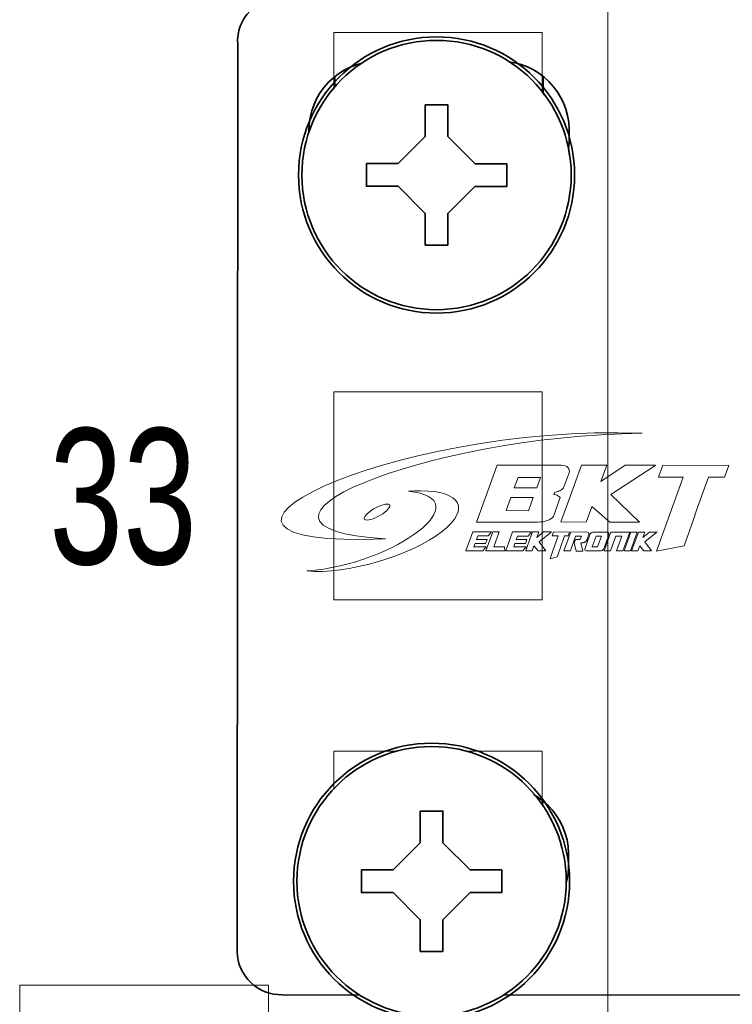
# Model space of a CAD drawing. Header units: millimetres. Extents: x 284 to 42354, y 172 to 67105.
# Tile 15 of 43: x 6023 to 6386, y 20254 to 20755. Entities that reach past the tile are written whole.
import ezdxf
from ezdxf.enums import TextEntityAlignment as Align

# ---------------------------------------------------------------- set-up
doc = ezdxf.new("R2010")
doc.units = ezdxf.units.MM
for name, color, linetype, lineweight in [('2DE_BKT_pp', 7, 'Continuous', 35), ('2DE_OBJ_BKT-pp', 93, 'Continuous', 25), ('2DE_TXT', 53, 'Continuous', 15), ('CP_DETAL', 33, 'Continuous', 9)]:
    doc.layers.add(name, color=color, linetype=linetype, lineweight=lineweight)
doc.layers.add('BKT_LOGO', color=5, linetype='Continuous')
doc.layers.add('CP_WIPEOUT', color=7, linetype='Continuous')
doc.styles.add('CP_ATTR', font='ARIAL.TTF')
doc.styles.get("Standard").update_dxf_attribs({"font": 'arial.ttf'})

# ---------------------------------------------------------------- blocks, each defined once
blk = doc.blocks.new('2d_bkt_switchward_1_08_52m2dvd')
at = {"layer": 'CP_DETAL'}
for points in [[(75, 60), (75, 1930), (75, 1930)], [(62.9, 1516.95), (72.1, 1516.95), (72.1, 1526.15), (62.9, 1526.15), (62.9, 1516.95)], [(62.9, 1501.075), (72.1, 1501.075), (72.1, 1510.275), (62.9, 1510.275), (62.9, 1501.075)], [(62.9, 1485.2), (72.1, 1485.2), (72.1, 1494.4), (62.9, 1494.4), (62.9, 1485.2)], [(49.011, 1484.05), (60.011, 1484.05), (60.011, 1482.85), (49.011, 1482.85), (49.011, 1484.05)]]:
    blk.add_lwpolyline(points, dxfattribs=at)
at = {"style": 'CP_ATTR', "flags": 9}
for tag, p in [('ARTICLE', (67.408, 67.688)), ('PRODUCT-TYPE', (67.408, 67.688)), ('PRODUCER', (67.408, 67.688)), ('CHARACTER', (67.408, 67.688)), ('OTHER', (67.409, 67.688))]:
    blk.add_attdef(tag, text='', height=0.00005, dxfattribs=at).set_placement(p, align=Align.MIDDLE_LEFT)
at = {"layer": '2DE_TXT', "width": 0.7}
blk.add_text('33', height=6, dxfattribs=at).set_placement((50.316, 1502.655))
at = {"layer": '2DE_TXT', "style": 'CP_ATTR', "width": 0.8}
for tag, p in [('NAME', (-3.392, 2020.543)), ('ORDER-NO', (-3.392, 2002.943))]:
    blk.add_attdef(tag, text='', height=10, dxfattribs=at).set_placement(p, align=Align.MIDDLE_LEFT)
blk = doc.blocks.new('2hpn_bkt_04_gzawo0')
for p, q in [((-4.6, -2.628), (-4.6, 2.624)), ((4.6, 2.628), (4.6, -2.628)), ((-4.6, -34.628), (-4.6, -29.376)), ((4.6, -29.372), (4.6, -34.628))]:
    blk.add_line(p, q)
for points in [[(-6.9, -37.95), (-6.9, -37.95), (-6.9, -37.95), (-6.9, -37.95), (471.7, -37.95), (471.7, -37.95), (471.7, -37.95, 0.41425), (473.7, -35.95), (473.7, -35.95), (473.7, 4.05, 0.414021), (471.7, 6.05), (471.7, 6.05), (-6.9, 6.05, 0.457803), (-8.9, 4.05), (-8.9, 4.05), (-8.9, -36.05, 0.414214), (-6.9, -37.95), (-6.9, -37.95)], [(-2.75, 3.3), (-2.75, 3.3), (2.75, 3.3, -0.401538), (5.75, 0.3), (5.75, 0.3), (5.75, -0.3, -0.401538), (2.75, -3.3), (2.75, -3.3), (-2.75, -3.3, -0.401538), (-5.75, -0.3), (-5.75, -0.3), (-5.75, 0.2, -0.409645), (-2.75, 3.3), (-2.75, 3.3)], [(-2.75, -28.7), (-2.75, -28.7), (2.75, -28.7, -0.401538), (5.75, -31.7), (5.75, -31.7), (5.75, -32.3, -0.401538), (2.75, -35.3), (2.75, -35.3), (-2.75, -35.3, -0.401538), (-5.75, -32.3), (-5.75, -32.3), (-5.75, -31.8, -0.409645), (-2.75, -28.7), (-2.75, -28.7)]]:
    blk.add_lwpolyline(points, format="xyb")
at = {"layer": 'BKT_LOGO', "lineweight": 9}
for points, knots in [([(-2.355, -17.809), (-10.348, -17.305), (-0.703, -13.249), (8.981, -13.132), (8.981, -13.132), (-2.226, -12.715), (-13.542, -18.264), (-2.355, -17.809)], [0, 0, 0, 0, 0.5, 0.5, 0.5, 0.5, 1, 1, 1, 1]), ([(1.669, -17.06), (1.669, -17.06), (2.573, -14.547), (2.573, -14.547), (2.573, -14.547), (2.573, -14.547), (5.287, -14.543), (5.287, -14.543), (5.287, -14.543), (5.451, -14.543), (5.574, -14.565), (5.655, -14.611), (5.655, -14.611), (5.736, -14.657), (5.776, -14.732), (5.774, -14.836), (5.774, -14.836), (5.774, -14.836), (5.518, -15.548), (5.518, -15.548), (5.518, -15.548), (5.46, -15.61), (5.396, -15.655), (5.326, -15.683), (5.326, -15.683), (5.256, -15.711), (5.184, -15.736), (5.11, -15.757), (5.11, -15.757), (5.11, -15.757), (5.078, -15.846), (5.078, -15.846), (5.078, -15.846), (5.145, -15.846), (5.197, -15.856), (5.234, -15.876), (5.234, -15.876), (5.271, -15.896), (5.315, -15.927), (5.366, -15.97), (5.366, -15.97), (5.366, -15.97), (5.065, -16.807), (5.065, -16.807), (5.065, -16.807), (4.938, -16.976), (4.711, -17.06), (4.382, -17.06), (4.382, -17.06), (4.382, -17.06), (1.669, -17.06), (1.669, -17.06)], [0, 0, 0, 0, 0.076923, 0.076923, 0.076923, 0.076923, 0.153846, 0.153846, 0.153846, 0.153846, 0.230769, 0.230769, 0.230769, 0.230769, 0.307692, 0.307692, 0.307692, 0.307692, 0.384615, 0.384615, 0.384615, 0.384615, 0.461538, 0.461538, 0.461538, 0.461538, 0.538462, 0.538462, 0.538462, 0.538462, 0.615385, 0.615385, 0.615385, 0.615385, 0.692308, 0.692308, 0.692308, 0.692308, 0.769231, 0.769231, 0.769231, 0.769231, 0.846154, 0.846154, 0.846154, 0.846154, 0.923077, 0.923077, 0.923077, 0.923077, 1, 1, 1, 1]), ([(7.602, -15.834), (7.602, -15.834), (8.878, -17.056), (8.878, -17.056), (8.878, -17.056), (8.878, -17.056), (7.555, -17.056), (7.555, -17.056), (7.555, -17.056), (7.555, -17.056), (6.762, -16.376), (6.762, -16.376), (6.762, -16.376), (6.762, -16.376), (6.76, -16.38), (6.76, -16.38), (6.76, -16.38), (6.76, -16.38), (6.518, -17.056), (6.518, -17.056), (6.518, -17.056), (6.518, -17.056), (5.4, -17.056), (5.4, -17.056), (5.4, -17.056), (5.4, -17.056), (5.688, -16.256), (5.688, -16.256), (5.688, -16.256), (5.688, -16.256), (5.683, -16.252), (5.683, -16.252), (5.683, -16.252), (5.683, -16.252), (5.691, -16.248), (5.691, -16.248), (5.691, -16.248), (5.691, -16.248), (6.302, -14.547), (6.302, -14.547), (6.302, -14.547), (6.302, -14.547), (7.426, -14.547), (7.426, -14.547), (7.426, -14.547), (7.426, -14.547), (7.162, -15.262), (7.162, -15.262), (7.162, -15.262), (7.162, -15.262), (8.239, -14.543), (8.239, -14.543), (8.239, -14.543), (8.239, -14.543), (9.582, -14.543), (9.582, -14.543), (9.582, -14.543), (9.582, -14.543), (9.54, -14.567), (9.54, -14.567), (9.54, -14.567), (9.54, -14.567), (7.602, -15.834), (7.602, -15.834)], [0, 0, 0, 0, 0.0625, 0.0625, 0.0625, 0.0625, 0.125, 0.125, 0.125, 0.125, 0.1875, 0.1875, 0.1875, 0.1875, 0.25, 0.25, 0.25, 0.25, 0.3125, 0.3125, 0.3125, 0.3125, 0.375, 0.375, 0.375, 0.375, 0.4375, 0.4375, 0.4375, 0.4375, 0.5, 0.5, 0.5, 0.5, 0.5625, 0.5625, 0.5625, 0.5625, 0.625, 0.625, 0.625, 0.625, 0.6875, 0.6875, 0.6875, 0.6875, 0.75, 0.75, 0.75, 0.75, 0.8125, 0.8125, 0.8125, 0.8125, 0.875, 0.875, 0.875, 0.875, 0.9375, 0.9375, 0.9375, 0.9375, 1, 1, 1, 1]), ([(11.325, -16.738), (11.325, -16.738), (10.842, -18.102), (10.842, -18.102), (10.842, -18.102), (10.842, -18.102), (9.624, -18.347), (9.624, -18.347), (9.624, -18.347), (9.624, -18.347), (10.076, -17.068), (10.076, -17.068), (10.076, -17.068), (10.076, -17.068), (10.794, -15.069), (10.794, -15.069), (10.794, -15.069), (10.794, -15.069), (9.716, -15.069), (9.716, -15.069), (9.716, -15.069), (9.716, -15.069), (9.906, -14.543), (9.906, -14.543), (9.906, -14.543), (9.906, -14.543), (12.817, -14.555), (12.817, -14.555), (12.817, -14.555), (12.817, -14.555), (12.632, -15.069), (12.632, -15.069), (12.632, -15.069), (12.632, -15.069), (11.918, -15.069), (11.918, -15.069), (11.918, -15.069), (11.918, -15.069), (11.318, -16.738), (11.318, -16.738), (11.318, -16.738), (11.318, -16.738), (11.325, -16.738), (11.325, -16.738)], [0, 0, 0, 0, 0.090909, 0.090909, 0.090909, 0.090909, 0.181818, 0.181818, 0.181818, 0.181818, 0.272727, 0.272727, 0.272727, 0.272727, 0.363636, 0.363636, 0.363636, 0.363636, 0.454545, 0.454545, 0.454545, 0.454545, 0.545455, 0.545455, 0.545455, 0.545455, 0.636364, 0.636364, 0.636364, 0.636364, 0.727273, 0.727273, 0.727273, 0.727273, 0.818182, 0.818182, 0.818182, 0.818182, 0.909091, 0.909091, 0.909091, 0.909091, 1, 1, 1, 1]), ([(4.327, -15.548), (4.327, -15.548), (4.494, -15.086), (4.494, -15.086), (4.494, -15.086), (4.494, -15.086), (3.503, -15.086), (3.503, -15.086), (3.503, -15.086), (3.503, -15.086), (3.336, -15.548), (3.336, -15.548), (3.336, -15.548), (3.336, -15.548), (4.327, -15.548), (4.327, -15.548)], [0, 0, 0, 0, 0.25, 0.25, 0.25, 0.25, 0.5, 0.5, 0.5, 0.5, 0.75, 0.75, 0.75, 0.75, 1, 1, 1, 1]), ([(-5.825, -19.229), (-1.846, -18.921), (1.856, -16.012), (-1.338, -15.704), (-1.338, -15.704), (-1.156, -15.69), (-0.979, -15.682), (-0.808, -15.682), (-0.808, -15.682), (0.981, -15.682), (1.414, -16.481), (0.16, -17.466), (0.16, -17.466), (-1.234, -18.562), (-4.104, -19.395), (-5.825, -19.229)], [0, 0, 0, 0, 0.25, 0.25, 0.25, 0.25, 0.5, 0.5, 0.5, 0.5, 0.75, 0.75, 0.75, 0.75, 1, 1, 1, 1]), ([(3.965, -16.557), (3.965, -16.557), (4.176, -15.97), (4.176, -15.97), (4.176, -15.97), (4.176, -15.97), (3.185, -15.97), (3.185, -15.97), (3.185, -15.97), (3.185, -15.97), (2.974, -16.557), (2.974, -16.557), (2.974, -16.557), (2.974, -16.557), (3.965, -16.557), (3.965, -16.557)], [0, 0, 0, 0, 0.25, 0.25, 0.25, 0.25, 0.5, 0.5, 0.5, 0.5, 0.75, 0.75, 0.75, 0.75, 1, 1, 1, 1]), ([(-2.282, -16.272), (-2.088, -16.272), (-2.131, -16.43), (-2.378, -16.624), (-2.378, -16.624), (-2.625, -16.818), (-2.983, -16.975), (-3.177, -16.975), (-3.177, -16.975), (-3.371, -16.975), (-3.328, -16.818), (-3.081, -16.624), (-3.081, -16.624), (-2.834, -16.43), (-2.476, -16.272), (-2.282, -16.272)], [0, 0, 0, 0, 0.25, 0.25, 0.25, 0.25, 0.5, 0.5, 0.5, 0.5, 0.75, 0.75, 0.75, 0.75, 1, 1, 1, 1]), ([(1.501, -17.498), (1.501, -17.498), (2.335, -17.498), (2.335, -17.498), (2.335, -17.498), (2.335, -17.498), (2.189, -17.677), (2.189, -17.677), (2.189, -17.677), (2.189, -17.677), (1.723, -17.677), (1.723, -17.677), (1.723, -17.677), (1.723, -17.677), (1.669, -17.83), (1.669, -17.83), (1.669, -17.83), (1.669, -17.83), (2.134, -17.83), (2.134, -17.83), (2.134, -17.83), (2.134, -17.83), (2.072, -18.005), (2.072, -18.005), (2.072, -18.005), (2.072, -18.005), (1.606, -18.005), (1.606, -18.005), (1.606, -18.005), (1.606, -18.005), (1.554, -18.153), (1.554, -18.153), (1.554, -18.153), (1.554, -18.153), (2.102, -18.151), (2.102, -18.151), (2.102, -18.151), (2.102, -18.151), (1.956, -18.333), (1.956, -18.333), (1.956, -18.333), (1.956, -18.333), (1.202, -18.333), (1.202, -18.333), (1.202, -18.333), (1.202, -18.333), (1.501, -17.498), (1.501, -17.498)], [0, 0, 0, 0, 0.083333, 0.083333, 0.083333, 0.083333, 0.166667, 0.166667, 0.166667, 0.166667, 0.25, 0.25, 0.25, 0.25, 0.333333, 0.333333, 0.333333, 0.333333, 0.416667, 0.416667, 0.416667, 0.416667, 0.5, 0.5, 0.5, 0.5, 0.583333, 0.583333, 0.583333, 0.583333, 0.666667, 0.666667, 0.666667, 0.666667, 0.75, 0.75, 0.75, 0.75, 0.833333, 0.833333, 0.833333, 0.833333, 0.916667, 0.916667, 0.916667, 0.916667, 1, 1, 1, 1]), ([(2.435, -18.154), (2.435, -18.154), (2.9, -18.154), (2.9, -18.154), (2.9, -18.154), (2.9, -18.154), (2.919, -18.333), (2.919, -18.333), (2.919, -18.333), (2.919, -18.333), (2.084, -18.333), (2.084, -18.333), (2.084, -18.333), (2.084, -18.333), (2.383, -17.498), (2.383, -17.498), (2.383, -17.498), (2.383, -17.498), (2.668, -17.498), (2.668, -17.498), (2.668, -17.498), (2.668, -17.498), (2.435, -18.154), (2.435, -18.154)], [0, 0, 0, 0, 0.166667, 0.166667, 0.166667, 0.166667, 0.333333, 0.333333, 0.333333, 0.333333, 0.5, 0.5, 0.5, 0.5, 0.666667, 0.666667, 0.666667, 0.666667, 0.833333, 0.833333, 0.833333, 0.833333, 1, 1, 1, 1]), ([(3.259, -17.498), (3.259, -17.498), (4.094, -17.498), (4.094, -17.498), (4.094, -17.498), (4.094, -17.498), (3.947, -17.677), (3.947, -17.677), (3.947, -17.677), (3.947, -17.677), (3.482, -17.677), (3.482, -17.677), (3.482, -17.677), (3.482, -17.677), (3.427, -17.83), (3.427, -17.83), (3.427, -17.83), (3.427, -17.83), (3.893, -17.83), (3.893, -17.83), (3.893, -17.83), (3.893, -17.83), (3.83, -18.005), (3.83, -18.005), (3.83, -18.005), (3.83, -18.005), (3.365, -18.005), (3.365, -18.005), (3.365, -18.005), (3.365, -18.005), (3.312, -18.153), (3.312, -18.153), (3.312, -18.153), (3.312, -18.153), (3.861, -18.151), (3.861, -18.151), (3.861, -18.151), (3.861, -18.151), (3.715, -18.333), (3.715, -18.333), (3.715, -18.333), (3.715, -18.333), (2.961, -18.333), (2.961, -18.333), (2.961, -18.333), (2.961, -18.333), (3.259, -17.498), (3.259, -17.498)], [0, 0, 0, 0, 0.083333, 0.083333, 0.083333, 0.083333, 0.166667, 0.166667, 0.166667, 0.166667, 0.25, 0.25, 0.25, 0.25, 0.333333, 0.333333, 0.333333, 0.333333, 0.416667, 0.416667, 0.416667, 0.416667, 0.5, 0.5, 0.5, 0.5, 0.583333, 0.583333, 0.583333, 0.583333, 0.666667, 0.666667, 0.666667, 0.666667, 0.75, 0.75, 0.75, 0.75, 0.833333, 0.833333, 0.833333, 0.833333, 0.916667, 0.916667, 0.916667, 0.916667, 1, 1, 1, 1]), ([(4.437, -17.926), (4.437, -17.926), (4.726, -18.333), (4.726, -18.333), (4.726, -18.333), (4.726, -18.333), (4.391, -18.333), (4.391, -18.333), (4.391, -18.333), (4.391, -18.333), (4.209, -18.107), (4.209, -18.107), (4.209, -18.107), (4.209, -18.107), (4.208, -18.108), (4.208, -18.108), (4.208, -18.108), (4.208, -18.108), (4.128, -18.333), (4.128, -18.333), (4.128, -18.333), (4.128, -18.333), (3.845, -18.333), (3.845, -18.333), (3.845, -18.333), (3.845, -18.333), (3.94, -18.067), (3.94, -18.067), (3.94, -18.067), (3.94, -18.067), (3.938, -18.066), (3.938, -18.066), (3.938, -18.066), (3.938, -18.066), (3.941, -18.064), (3.941, -18.064), (3.941, -18.064), (3.941, -18.064), (4.143, -17.498), (4.143, -17.498), (4.143, -17.498), (4.143, -17.498), (4.428, -17.498), (4.428, -17.498), (4.428, -17.498), (4.428, -17.498), (4.341, -17.736), (4.341, -17.736), (4.341, -17.736), (4.341, -17.736), (4.634, -17.497), (4.634, -17.497), (4.634, -17.497), (4.634, -17.497), (4.975, -17.497), (4.975, -17.497), (4.975, -17.497), (4.975, -17.497), (4.963, -17.505), (4.963, -17.505), (4.963, -17.505), (4.963, -17.505), (4.968, -17.505), (4.968, -17.505), (4.968, -17.505), (4.968, -17.505), (4.437, -17.926), (4.437, -17.926)], [0, 0, 0, 0, 0.058824, 0.058824, 0.058824, 0.058824, 0.117647, 0.117647, 0.117647, 0.117647, 0.176471, 0.176471, 0.176471, 0.176471, 0.235294, 0.235294, 0.235294, 0.235294, 0.294118, 0.294118, 0.294118, 0.294118, 0.352941, 0.352941, 0.352941, 0.352941, 0.411765, 0.411765, 0.411765, 0.411765, 0.470588, 0.470588, 0.470588, 0.470588, 0.529412, 0.529412, 0.529412, 0.529412, 0.588235, 0.588235, 0.588235, 0.588235, 0.647059, 0.647059, 0.647059, 0.647059, 0.705882, 0.705882, 0.705882, 0.705882, 0.764706, 0.764706, 0.764706, 0.764706, 0.823529, 0.823529, 0.823529, 0.823529, 0.882353, 0.882353, 0.882353, 0.882353, 0.941176, 0.941176, 0.941176, 0.941176, 1, 1, 1, 1]), ([(5.366, -18.228), (5.366, -18.228), (5.236, -18.596), (5.236, -18.596), (5.236, -18.596), (5.236, -18.596), (4.92, -18.677), (4.92, -18.677), (4.92, -18.677), (4.92, -18.677), (5.04, -18.337), (5.04, -18.337), (5.04, -18.337), (5.04, -18.337), (5.278, -17.672), (5.278, -17.672), (5.278, -17.672), (5.278, -17.672), (5.005, -17.672), (5.005, -17.672), (5.005, -17.672), (5.005, -17.672), (5.067, -17.497), (5.067, -17.497), (5.067, -17.497), (5.067, -17.497), (5.784, -17.501), (5.784, -17.501), (5.784, -17.501), (5.784, -17.501), (5.723, -17.672), (5.723, -17.672), (5.723, -17.672), (5.723, -17.672), (5.563, -17.672), (5.563, -17.672), (5.563, -17.672), (5.563, -17.672), (5.364, -18.228), (5.364, -18.228), (5.364, -18.228), (5.364, -18.228), (5.366, -18.228), (5.366, -18.228)], [0, 0, 0, 0, 0.090909, 0.090909, 0.090909, 0.090909, 0.181818, 0.181818, 0.181818, 0.181818, 0.272727, 0.272727, 0.272727, 0.272727, 0.363636, 0.363636, 0.363636, 0.363636, 0.454545, 0.454545, 0.454545, 0.454545, 0.545455, 0.545455, 0.545455, 0.545455, 0.636364, 0.636364, 0.636364, 0.636364, 0.727273, 0.727273, 0.727273, 0.727273, 0.818182, 0.818182, 0.818182, 0.818182, 0.909091, 0.909091, 0.909091, 0.909091, 1, 1, 1, 1]), ([(5.82, -18.335), (5.82, -18.335), (5.533, -18.335), (5.533, -18.335), (5.533, -18.335), (5.533, -18.335), (5.677, -17.932), (5.677, -17.932), (5.677, -17.932), (5.677, -17.932), (5.676, -17.93), (5.676, -17.93), (5.676, -17.93), (5.676, -17.93), (5.678, -17.929), (5.678, -17.929), (5.678, -17.929), (5.678, -17.929), (5.832, -17.498), (5.832, -17.498), (5.832, -17.498), (5.832, -17.498), (6.521, -17.497), (6.521, -17.497), (6.521, -17.497), (6.562, -17.497), (6.593, -17.504), (6.612, -17.52), (6.612, -17.52), (6.631, -17.535), (6.639, -17.56), (6.636, -17.594), (6.636, -17.594), (6.615, -17.652), (6.599, -17.697), (6.587, -17.73), (6.587, -17.73), (6.575, -17.764), (6.566, -17.79), (6.559, -17.809), (6.559, -17.809), (6.553, -17.827), (6.548, -17.841), (6.545, -17.849), (6.545, -17.849), (6.542, -17.858), (6.539, -17.865), (6.537, -17.872), (6.537, -17.872), (6.518, -17.901), (6.497, -17.923), (6.473, -17.938), (6.473, -17.938), (6.449, -17.954), (6.421, -17.963), (6.389, -17.968), (6.389, -17.968), (6.389, -17.968), (6.388, -17.972), (6.388, -17.972), (6.388, -17.972), (6.388, -17.972), (6.28, -17.972), (6.28, -17.972), (6.28, -17.972), (6.28, -17.972), (6.369, -18.337), (6.369, -18.337), (6.369, -18.337), (6.369, -18.337), (6.074, -18.337), (6.074, -18.337), (6.074, -18.337), (6.074, -18.337), (5.989, -17.975), (5.989, -17.975), (5.989, -17.975), (5.989, -17.975), (6.04, -17.831), (6.04, -17.831), (6.04, -17.831), (6.04, -17.831), (6.249, -17.831), (6.249, -17.831), (6.249, -17.831), (6.249, -17.831), (6.305, -17.676), (6.305, -17.676), (6.305, -17.676), (6.305, -17.676), (6.045, -17.676), (6.045, -17.676), (6.045, -17.676), (6.045, -17.676), (5.82, -18.335), (5.82, -18.335)], [0, 0, 0, 0, 0.041667, 0.041667, 0.041667, 0.041667, 0.083333, 0.083333, 0.083333, 0.083333, 0.125, 0.125, 0.125, 0.125, 0.166667, 0.166667, 0.166667, 0.166667, 0.208333, 0.208333, 0.208333, 0.208333, 0.25, 0.25, 0.25, 0.25, 0.291667, 0.291667, 0.291667, 0.291667, 0.333333, 0.333333, 0.333333, 0.333333, 0.375, 0.375, 0.375, 0.375, 0.416667, 0.416667, 0.416667, 0.416667, 0.458333, 0.458333, 0.458333, 0.458333, 0.5, 0.5, 0.5, 0.5, 0.541667, 0.541667, 0.541667, 0.541667, 0.583333, 0.583333, 0.583333, 0.583333, 0.625, 0.625, 0.625, 0.625, 0.666667, 0.666667, 0.666667, 0.666667, 0.708333, 0.708333, 0.708333, 0.708333, 0.75, 0.75, 0.75, 0.75, 0.791667, 0.791667, 0.791667, 0.791667, 0.833333, 0.833333, 0.833333, 0.833333, 0.875, 0.875, 0.875, 0.875, 0.916667, 0.916667, 0.916667, 0.916667, 0.958333, 0.958333, 0.958333, 0.958333, 1, 1, 1, 1]), ([(6.569, -18.335), (6.486, -18.335), (6.446, -18.307), (6.449, -18.25), (6.449, -18.25), (6.492, -18.133), (6.532, -18.021), (6.57, -17.914), (6.57, -17.914), (6.609, -17.807), (6.646, -17.701), (6.683, -17.594), (6.683, -17.594), (6.704, -17.56), (6.73, -17.535), (6.76, -17.52), (6.76, -17.52), (6.79, -17.504), (6.826, -17.497), (6.868, -17.497), (6.868, -17.497), (6.868, -17.497), (7.408, -17.497), (7.408, -17.497), (7.408, -17.497), (7.449, -17.497), (7.48, -17.504), (7.499, -17.52), (7.499, -17.52), (7.518, -17.535), (7.526, -17.56), (7.523, -17.594), (7.523, -17.594), (7.484, -17.701), (7.445, -17.807), (7.407, -17.914), (7.407, -17.914), (7.368, -18.021), (7.329, -18.133), (7.288, -18.25), (7.288, -18.25), (7.251, -18.307), (7.191, -18.335), (7.108, -18.335), (7.108, -18.335), (7.108, -18.335), (6.569, -18.335), (6.569, -18.335)], [0, 0, 0, 0, 0.083333, 0.083333, 0.083333, 0.083333, 0.166667, 0.166667, 0.166667, 0.166667, 0.25, 0.25, 0.25, 0.25, 0.333333, 0.333333, 0.333333, 0.333333, 0.416667, 0.416667, 0.416667, 0.416667, 0.5, 0.5, 0.5, 0.5, 0.583333, 0.583333, 0.583333, 0.583333, 0.666667, 0.666667, 0.666667, 0.666667, 0.75, 0.75, 0.75, 0.75, 0.833333, 0.833333, 0.833333, 0.833333, 0.916667, 0.916667, 0.916667, 0.916667, 1, 1, 1, 1]), ([(6.786, -18.151), (6.786, -18.151), (7.022, -18.151), (7.022, -18.151), (7.022, -18.151), (7.022, -18.151), (7.191, -17.677), (7.191, -17.677), (7.191, -17.677), (7.191, -17.677), (6.955, -17.677), (6.955, -17.677), (6.955, -17.677), (6.955, -17.677), (6.786, -18.151), (6.786, -18.151)], [0, 0, 0, 0, 0.25, 0.25, 0.25, 0.25, 0.5, 0.5, 0.5, 0.5, 0.75, 0.75, 0.75, 0.75, 1, 1, 1, 1]), ([(8.139, -18.333), (8.139, -18.333), (7.854, -18.333), (7.854, -18.333), (7.854, -18.333), (7.854, -18.333), (7.855, -18.329), (7.855, -18.329), (7.855, -18.329), (7.855, -18.329), (7.85, -18.329), (7.85, -18.329), (7.85, -18.329), (7.85, -18.329), (8.085, -17.673), (8.085, -17.673), (8.085, -17.673), (8.085, -17.673), (7.83, -17.673), (7.83, -17.673), (7.83, -17.673), (7.83, -17.673), (7.591, -18.333), (7.591, -18.333), (7.591, -18.333), (7.591, -18.333), (7.306, -18.333), (7.306, -18.333), (7.306, -18.333), (7.306, -18.333), (7.604, -17.498), (7.604, -17.498), (7.604, -17.498), (7.604, -17.498), (8.439, -17.498), (8.439, -17.498), (8.439, -17.498), (8.439, -17.498), (8.139, -18.333), (8.139, -18.333)], [0, 0, 0, 0, 0.1, 0.1, 0.1, 0.1, 0.2, 0.2, 0.2, 0.2, 0.3, 0.3, 0.3, 0.3, 0.4, 0.4, 0.4, 0.4, 0.5, 0.5, 0.5, 0.5, 0.6, 0.6, 0.6, 0.6, 0.7, 0.7, 0.7, 0.7, 0.8, 0.8, 0.8, 0.8, 0.9, 0.9, 0.9, 0.9, 1, 1, 1, 1]), ([(8.471, -18.333), (8.471, -18.333), (8.188, -18.333), (8.188, -18.333), (8.188, -18.333), (8.188, -18.333), (8.486, -17.498), (8.486, -17.498), (8.486, -17.498), (8.486, -17.498), (8.771, -17.498), (8.771, -17.498), (8.771, -17.498), (8.771, -17.498), (8.471, -18.333), (8.471, -18.333)], [0, 0, 0, 0, 0.25, 0.25, 0.25, 0.25, 0.5, 0.5, 0.5, 0.5, 0.75, 0.75, 0.75, 0.75, 1, 1, 1, 1]), ([(9.114, -17.926), (9.114, -17.926), (9.403, -18.333), (9.403, -18.333), (9.403, -18.333), (9.403, -18.333), (9.068, -18.333), (9.068, -18.333), (9.068, -18.333), (9.068, -18.333), (8.886, -18.107), (8.886, -18.107), (8.886, -18.107), (8.886, -18.107), (8.885, -18.108), (8.885, -18.108), (8.885, -18.108), (8.885, -18.108), (8.805, -18.333), (8.805, -18.333), (8.805, -18.333), (8.805, -18.333), (8.522, -18.333), (8.522, -18.333), (8.522, -18.333), (8.522, -18.333), (8.617, -18.067), (8.617, -18.067), (8.617, -18.067), (8.617, -18.067), (8.616, -18.066), (8.616, -18.066), (8.616, -18.066), (8.616, -18.066), (8.618, -18.064), (8.618, -18.064), (8.618, -18.064), (8.618, -18.064), (8.82, -17.498), (8.82, -17.498), (8.82, -17.498), (8.82, -17.498), (9.105, -17.498), (9.105, -17.498), (9.105, -17.498), (9.105, -17.498), (9.018, -17.736), (9.018, -17.736), (9.018, -17.736), (9.018, -17.736), (9.311, -17.497), (9.311, -17.497), (9.311, -17.497), (9.311, -17.497), (9.652, -17.497), (9.652, -17.497), (9.652, -17.497), (9.652, -17.497), (9.64, -17.505), (9.64, -17.505), (9.64, -17.505), (9.64, -17.505), (9.114, -17.926), (9.114, -17.926)], [0, 0, 0, 0, 0.0625, 0.0625, 0.0625, 0.0625, 0.125, 0.125, 0.125, 0.125, 0.1875, 0.1875, 0.1875, 0.1875, 0.25, 0.25, 0.25, 0.25, 0.3125, 0.3125, 0.3125, 0.3125, 0.375, 0.375, 0.375, 0.375, 0.4375, 0.4375, 0.4375, 0.4375, 0.5, 0.5, 0.5, 0.5, 0.5625, 0.5625, 0.5625, 0.5625, 0.625, 0.625, 0.625, 0.625, 0.6875, 0.6875, 0.6875, 0.6875, 0.75, 0.75, 0.75, 0.75, 0.8125, 0.8125, 0.8125, 0.8125, 0.875, 0.875, 0.875, 0.875, 0.9375, 0.9375, 0.9375, 0.9375, 1, 1, 1, 1])]:
    blk.add_open_spline(points, degree=3, knots=knots, dxfattribs=at)
at = {"linetype": 'ByBlock', "style": 'CP_ATTR', "flags": 1}
for tag, p in [('ARTICLE', (-0.001, -0.001)), ('PRODUCT-TYPE', (-0.001, -0.001)), ('PRODUCER', (-0.001, -0.001)), ('CHARACTER', (0, -0.001)), ('OTHER', (0, 0))]:
    blk.add_attdef(tag, text='', height=0.00005, dxfattribs=at).set_placement(p, align=Align.MIDDLE_LEFT)
blk = doc.blocks.new('2D_BKT_switchgear_102')
at = {"lineweight": 0, "style": 'CP_ATTR'}
for tag in ['ORDER-NO', 'NAME']:
    blk.add_attdef(tag, text='', height=0.00005, dxfattribs=at).set_placement((-0.092, -0.018), align=Align.MIDDLE_LEFT)
at = {"linetype": 'ByBlock', "style": 'CP_ATTR', "flags": 9}
for tag, p in [('ARTICLE', (-0.092, -0.018)), ('CHARACTER', (-0.092, -0.018)), ('PRODUCT-TYPE', (-0.092, -0.019)), ('PRODUCER', (-0.092, -0.019)), ('OTHER', (-0.091, -0.018))]:
    blk.add_attdef(tag, text='', height=0.00005, dxfattribs=at).set_placement(p, align=Align.MIDDLE_LEFT)
blk.add_wipeout([(0, 5.95), (-1.54, 5.747), (-2.975, 5.153), (-4.207, 4.207), (-5.153, 2.975), (-5.747, 1.54), (-5.95, 0), (-5.747, -1.54), (-5.153, -2.975), (-4.207, -4.207), (-2.975, -5.153), (-1.54, -5.747), (0, -5.95), (1.54, -5.747), (2.975, -5.153), (4.207, -4.207), (5.153, -2.975), (5.747, -1.54), (5.95, 0), (5.747, 1.54), (5.153, 2.975), (4.207, 4.207), (2.975, 5.153), (1.54, 5.747)]).dxf.layer = 'CP_WIPEOUT'
blk.add_lwpolyline([(-3.1, 0.5), (-1.7, 0.5), (-0.5, 1.7), (-0.5, 3.1), (0.5, 3.1), (0.5, 1.7), (1.7, 0.5), (3.1, 0.5), (3.1, -0.5), (1.7, -0.5), (0.5, -1.7), (0.5, -3.1), (-0.5, -3.1), (-0.5, -1.7), (-1.7, -0.5), (-3.1, -0.5), (-3.1, 0.5)])
for radius in [6.1, 5.95]:
    blk.add_circle((0, 0), radius)
for tag, p in [('NAME', (-0.092, -0.018)), ('NUMBER', (-0.092, -0.018)), ('GROUP', (-0.092, -0.018)), ('ARTICLE', (-0.092, -0.018)), ('CHARACTER', (-0.092, -0.018)), ('DIMS', (-0.092, -0.018)), ('MATERIAL', (-0.092, -0.018)), ('PRODUCT-TYPE', (-0.092, -0.019)), ('ORDER-NO', (-0.092, -0.019)), ('PRODUCER', (-0.092, -0.019)), ('OTHER', (-0.091, -0.018)), ('IP', (-0.091, -0.018)), ('VOLTAGE', (-0.091, -0.019)), ('POWER', (-0.091, -0.019)), ('WEIGHT', (-0.091, -0.019))]:
    blk.add_attdef(tag, text='', height=0.00005, dxfattribs=at).set_placement(p, align=Align.MIDDLE_LEFT)

msp = doc.modelspace()

# ---------------------------------------------------------------- block references
at = {"layer": '2DE_BKT_pp', "xscale": 11.50760455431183, "yscale": 11.50760455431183, "zscale": 11.50760455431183, "rotation": 359.9585277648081}
msp.add_blockref('2hpn_bkt_04_gzawo0', (6236.51, 20695.53, 41413.66), dxfattribs=at)
at = {"layer": '2DE_OBJ_BKT-pp', "xscale": 11.50760455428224, "yscale": 11.50760455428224, "zscale": 11.50760455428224}
msp.add_blockref('2d_bkt_switchward_1_08_52m2dvd', (5459.27, 3185.81, 41413.66), dxfattribs=at)

# ---------------------------------------------------------------- next in the draw order: block references
at = {"layer": '2DE_BKT_pp', "xscale": 11.50760455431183, "yscale": 11.50760455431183, "zscale": 11.50760455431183, "rotation": 359.9585277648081}
for p in [(6235.24, 20675.63, 41413.66), (6232.72, 20316.56, 41413.66)]:
    msp.add_blockref('2D_BKT_switchgear_102', p, dxfattribs=at)

doc.saveas('drawing.dxf')
